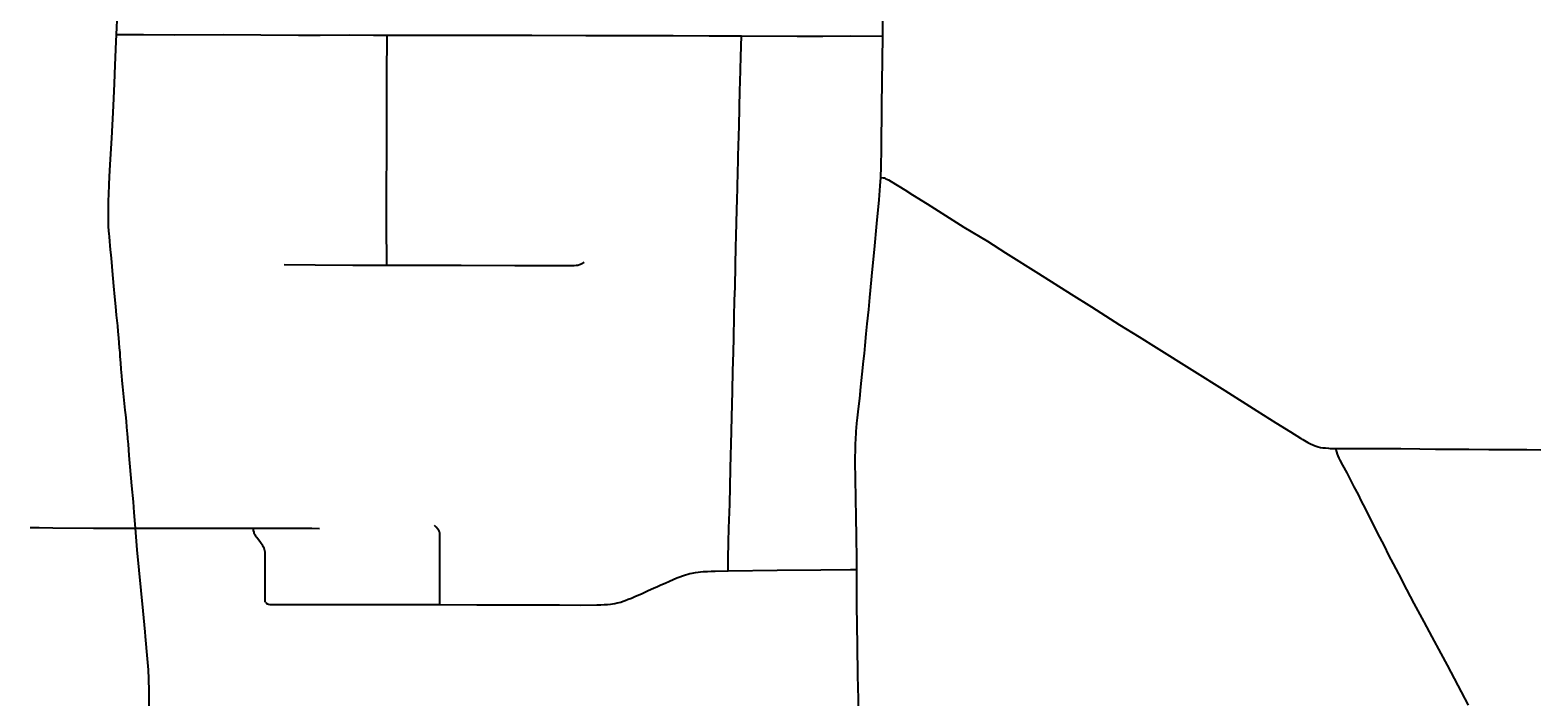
# Model space of a CAD drawing. Header units: feet. Extents: x 2113747 to 2516209, y 960708 to 1356798.
# Tile 58 of 92: x 2285189 to 2296181, y 1193575 to 1198429. Entities that reach past the tile are written whole.
import ezdxf

# ---------------------------------------------------------------- set-up
doc = ezdxf.new("R2010")
doc.units = ezdxf.units.FT
doc.header["$LTSCALE"] = 20
doc.header["$MEASUREMENT"] = 0
for name, color, linetype in [('GM_X_City_Street', 251, 'Continuous'), ('GM_X_State_Location', 251, 'Continuous'), ('GM_X_State_Route', 1, 'Continuous')]:
    doc.layers.add(name, color=color, linetype=linetype)
doc.styles.add('Styledgn030', font='dgn030.shx')

msp = doc.modelspace()

# ---------------------------------------------------------------- linework, layer by layer
at = {"layer": 'GM_X_City_Street', "flags": 128}
for points in [[(2291405, 1198387), (2291406, 1198538), (2291407, 1198686), (2291410, 1198894), (2291411, 1199081), (2291415, 1199358), (2291419, 1199676), (2291420, 1199844), (2291421, 1200224), (2291426, 1200608), (2291428, 1200771), (2291429, 1200898), (2291430, 1200907), (2291433, 1200915), (2291436, 1200924), (2291440, 1200932), (2291450, 1200950)], [(2285817, 1198398), (2285874, 1198398), (2286014, 1198398), (2286240, 1198396), (2286595, 1198397), (2287145, 1198393), (2287303, 1198393), (2287519, 1198395), (2287693, 1198394), (2287791, 1198394)], [(2287788, 1196718), (2287788, 1196750), (2287787, 1196991), (2287787, 1197298), (2287788, 1197512), (2287788, 1197725), (2287789, 1198094), (2287791, 1198394)], [(2287791, 1198394), (2287875, 1198394), (2288071, 1198393), (2288501, 1198392), (2288846, 1198392), (2289240, 1198391), (2289552, 1198390), (2289877, 1198390), (2290139, 1198389), (2290374, 1198389)], [(2290299, 1195413), (2290304, 1195610), (2290310, 1195800), (2290312, 1195948), (2290317, 1196082), (2290319, 1196191), (2290322, 1196342), (2290325, 1196463), (2290328, 1196558), (2290332, 1196716), (2290335, 1196854), (2290337, 1196926), (2290339, 1197031), (2290344, 1197201), (2290344, 1197217), (2290345, 1197259), (2290345, 1197266), (2290346, 1197279), (2290347, 1197311), (2290347, 1197324), (2290348, 1197360), (2290352, 1197514), (2290357, 1197732), (2290364, 1197992), (2290366, 1198051), (2290371, 1198235), (2290374, 1198389)], [(2290374, 1198389), (2290782, 1198387), (2290969, 1198386), (2291167, 1198388), (2291405, 1198387)], [(2291391, 1197356), (2291394, 1197437), (2291395, 1197564), (2291398, 1197885), (2291403, 1198213), (2291405, 1198387)], [(2291207, 1195404), (2291209, 1195463), (2291210, 1195488), (2291211, 1195510), (2291213, 1195534), (2291217, 1195568), (2291221, 1195606), (2291228, 1195673), (2291237, 1195748), (2291246, 1195833), (2291255, 1195925), (2291265, 1196018), (2291271, 1196074), (2291276, 1196132), (2291285, 1196219), (2291292, 1196290), (2291303, 1196396), (2291311, 1196483), (2291331, 1196688), (2291345, 1196832), (2291362, 1197022), (2291378, 1197195), (2291386, 1197296), (2291391, 1197356)], [(2291391, 1197356), (2291408, 1197355), (2291417, 1197353), (2291422, 1197351), (2291428, 1197348), (2291446, 1197339), (2291466, 1197327), (2291565, 1197266), (2291622, 1197231), (2291728, 1197165), (2291808, 1197114), (2291997, 1196996), (2292168, 1196892), (2292300, 1196808), (2292541, 1196657), (2292778, 1196508), (2292927, 1196415), (2293132, 1196284), (2293274, 1196196), (2293399, 1196118), (2293658, 1195956), (2293898, 1195806), (2294132, 1195658), (2294272, 1195570), (2294377, 1195504), (2294450, 1195458), (2294467, 1195448), (2294504, 1195426), (2294523, 1195417), (2294541, 1195409), (2294557, 1195403), (2294580, 1195395), (2294596, 1195391), (2294614, 1195388), (2294632, 1195387), (2294654, 1195385)], [(2287040, 1196722), (2287267, 1196721), (2287542, 1196719), (2287788, 1196718)], [(2287788, 1196718), (2288089, 1196718), (2288331, 1196718), (2288723, 1196716), (2289038, 1196715), (2289118, 1196715), (2289143, 1196715), (2289156, 1196715), (2289170, 1196717), (2289181, 1196719), (2289193, 1196722), (2289202, 1196725), (2289212, 1196730), (2289228, 1196739)], [(2290279, 1194491), (2290279, 1194583), (2290281, 1194700), (2290283, 1194803), (2290289, 1194977), (2290296, 1195236), (2290298, 1195334), (2290299, 1195413)], [(2291215, 1194501), (2291215, 1194572), (2291213, 1194746), (2291210, 1194881), (2291207, 1195163), (2291205, 1195284), (2291207, 1195404)], [(2294654, 1195385), (2294667, 1195384), (2294684, 1195384), (2294709, 1195382)], [(2294709, 1195382), (2294756, 1195382), (2294846, 1195383), (2294939, 1195384), (2295064, 1195383), (2295183, 1195382), (2295321, 1195380), (2295434, 1195378), (2295679, 1195377), (2295824, 1195375), (2295955, 1195375), (2296100, 1195375), (2296204, 1195374)], [(2295676, 1193513), (2295624, 1193612), (2295549, 1193754), (2295522, 1193806), (2295476, 1193890), (2295410, 1194011), (2295352, 1194120), (2295279, 1194255), (2295227, 1194356), (2295167, 1194471), (2295130, 1194543), (2295096, 1194607), (2295063, 1194673), (2295029, 1194738), (2294952, 1194890), (2294924, 1194946), (2294896, 1195000), (2294873, 1195048), (2294843, 1195104), (2294821, 1195147), (2294790, 1195205), (2294760, 1195261), (2294741, 1195297), (2294733, 1195312), (2294726, 1195329), (2294720, 1195342), (2294715, 1195359), (2294709, 1195382)], [(2285189, 1194808), (2285255, 1194807), (2285355, 1194806), (2285650, 1194802), (2285956, 1194803)], [(2285956, 1194803), (2286335, 1194802), (2286815, 1194802)], [(2288175, 1194246), (2288175, 1194278), (2288175, 1194533), (2288175, 1194681), (2288176, 1194748), (2288176, 1194759), (2288175, 1194767), (2288173, 1194777), (2288170, 1194782), (2288167, 1194789), (2288161, 1194795), (2288148, 1194809), (2288136, 1194822)], [(2286815, 1194802), (2286995, 1194802), (2287114, 1194802), (2287242, 1194802), (2287298, 1194801)], [(2286904, 1194263), (2286902, 1194268), (2286902, 1194274), (2286901, 1194286), (2286902, 1194413), (2286903, 1194554), (2286903, 1194585), (2286903, 1194606), (2286902, 1194618), (2286901, 1194628), (2286900, 1194638), (2286897, 1194647), (2286895, 1194656), (2286891, 1194664), (2286886, 1194673), (2286880, 1194682), (2286874, 1194692), (2286864, 1194705), (2286854, 1194717), (2286842, 1194734), (2286837, 1194740), (2286833, 1194745), (2286829, 1194752), (2286826, 1194758), (2286823, 1194765), (2286821, 1194774), (2286818, 1194786), (2286815, 1194802)], [(2288175, 1194246), (2288446, 1194244), (2288932, 1194244), (2289047, 1194244), (2289198, 1194243), (2289321, 1194244), (2289349, 1194244), (2289374, 1194246), (2289398, 1194247), (2289419, 1194249), (2289434, 1194251), (2289451, 1194254), (2289468, 1194258), (2289482, 1194261), (2289496, 1194265), (2289513, 1194271), (2289527, 1194276), (2289549, 1194285), (2289572, 1194294), (2289597, 1194305), (2289650, 1194328), (2289695, 1194348), (2289733, 1194365), (2289762, 1194378), (2289788, 1194390), (2289818, 1194403), (2289850, 1194417), (2289877, 1194429), (2289903, 1194440), (2289926, 1194449), (2289946, 1194456), (2289966, 1194463), (2289983, 1194468), (2289999, 1194472), (2290015, 1194476), (2290027, 1194478), (2290040, 1194481), (2290060, 1194483), (2290077, 1194485), (2290095, 1194487), (2290126, 1194488), (2290154, 1194490), (2290184, 1194490), (2290279, 1194491)], [(2290279, 1194491), (2290636, 1194496), (2290954, 1194499), (2291171, 1194501), (2291215, 1194501)], [(2291236, 1192861), (2291233, 1193053), (2291233, 1193181), (2291230, 1193421), (2291227, 1193572), (2291225, 1193630), (2291224, 1193742), (2291222, 1193939), (2291219, 1194106), (2291217, 1194231), (2291216, 1194283), (2291216, 1194411), (2291215, 1194487), (2291215, 1194501)], [(2286904, 1194263), (2286909, 1194258), (2286913, 1194255), (2286920, 1194251), (2286927, 1194249), (2286937, 1194248), (2286951, 1194248), (2287029, 1194247), (2287295, 1194246), (2287541, 1194246), (2288138, 1194246), (2288175, 1194246)]]:
    msp.add_lwpolyline(points, dxfattribs=at)
at = {"layer": 'GM_X_State_Route', "flags": 128}
for points in [[(2285905, 1195414), (2285902, 1195454), (2285901, 1195464), (2285899, 1195491), (2285894, 1195539), (2285890, 1195582), (2285886, 1195627), (2285882, 1195662), (2285875, 1195735), (2285865, 1195831), (2285860, 1195879), (2285857, 1195912), (2285853, 1195960), (2285849, 1196008), (2285846, 1196052), (2285844, 1196082), (2285841, 1196116), (2285838, 1196152), (2285835, 1196189), (2285831, 1196234), (2285827, 1196276), (2285819, 1196354), (2285813, 1196418), (2285806, 1196488), (2285799, 1196566), (2285790, 1196676), (2285784, 1196741), (2285779, 1196793), (2285775, 1196830), (2285772, 1196861), (2285769, 1196890), (2285766, 1196926), (2285764, 1196947), (2285763, 1196969), (2285761, 1196999), (2285761, 1197020), (2285760, 1197042), (2285760, 1197061), (2285760, 1197083), (2285760, 1197122), (2285760, 1197157), (2285761, 1197189), (2285762, 1197233), (2285765, 1197305), (2285767, 1197361), (2285769, 1197408), (2285774, 1197489), (2285783, 1197643), (2285796, 1197878), (2285803, 1198040), (2285809, 1198174), (2285815, 1198346), (2285817, 1198398), (2285826, 1198554)], [(2286029, 1194014), (2286026, 1194049), (2286012, 1194200), (2285970, 1194645), (2285956, 1194803), (2285947, 1194917), (2285941, 1194995), (2285931, 1195110), (2285911, 1195333), (2285905, 1195414)], [(2286088, 1190701), (2286088, 1190796), (2286089, 1191091), (2286088, 1191379), (2286083, 1191753), (2286079, 1192061), (2286078, 1192092), (2286066, 1192747), (2286062, 1193090), (2286057, 1193615), (2286055, 1193705), (2286051, 1193772), (2286044, 1193852), (2286029, 1194014)]]:
    msp.add_lwpolyline(points, dxfattribs=at)

# ---------------------------------------------------------------- texts
at = {"layer": 'GM_X_State_Location', "insert": (2285545, 1197578), "char_height": 1, "attachment_point": 7, "rotation": 0, "line_spacing_factor": 0.8, "style": 'Styledgn030'}
msp.add_mtext('{\\Fdgn000|c0;\\C256;43}', dxfattribs=at)
at = {"layer": 'GM_X_State_Location', "insert": (2285797, 1197652), "char_height": 1, "attachment_point": 5, "line_spacing_factor": 0.8, "style": 'Styledgn030'}
for s in ['{\\Fdgn000|c0;\\C256;s}', '{\\Fdgn000|c0;\\C256;r}']:
    msp.add_mtext(s, dxfattribs=at)

doc.saveas('drawing.dxf')
